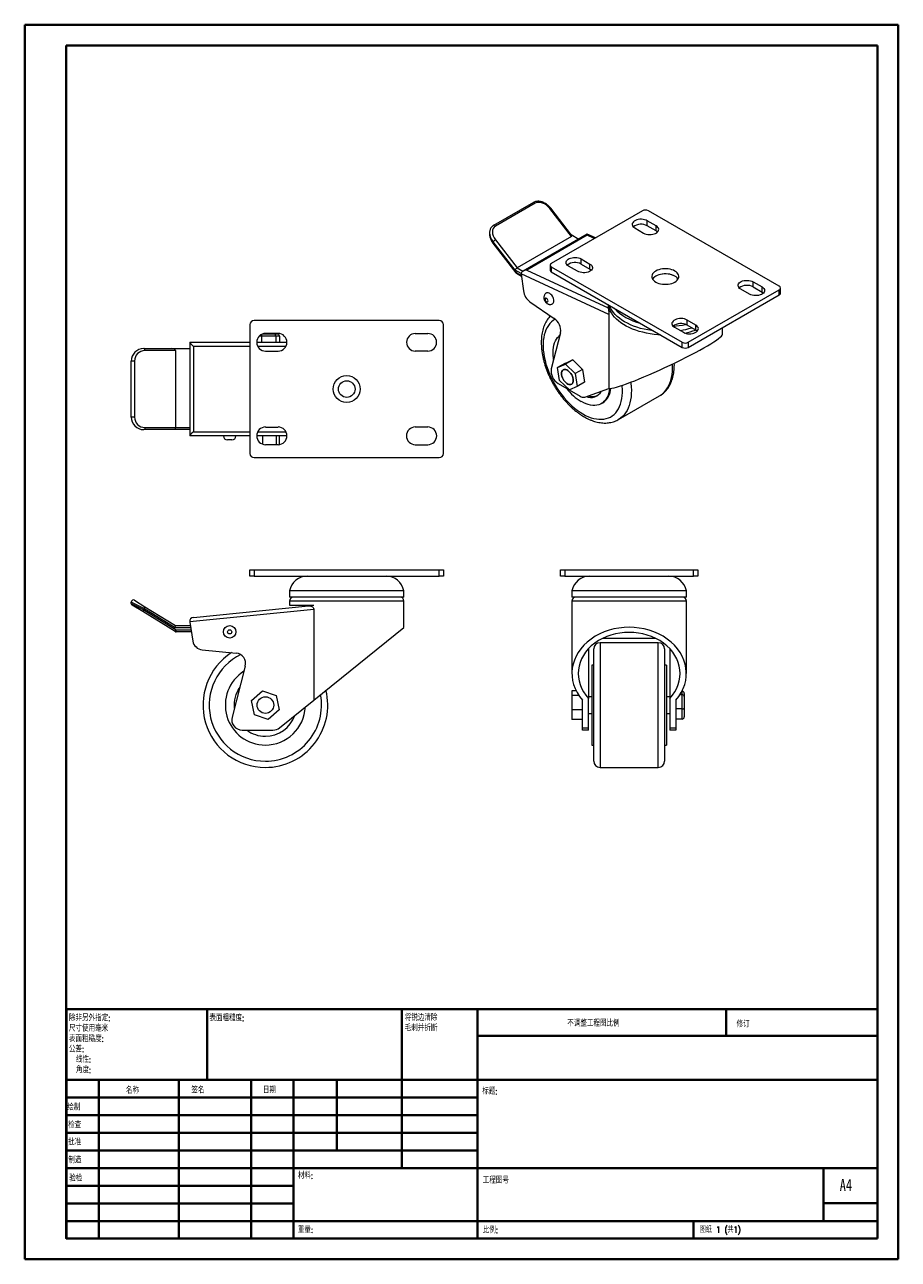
# Model space of a CAD drawing. Header units: millimetres. Extents: x 0 to 210, y 0 to 297.
import ezdxf

# ---------------------------------------------------------------- set-up
doc = ezdxf.new("R2010")
doc.units = ezdxf.units.MM
doc.styles.add('SLDTEXTSTYLE0', font='TXT', dxfattribs={"width": 0.75, "bigfont": 'bigfont'})
doc.styles.add('SLDTEXTSTYLE1', font='TXT', dxfattribs={"width": 0.75})
doc.styles.add('SLDTEXTSTYLE2', font='TXT', dxfattribs={"width": 0.694444, "bigfont": 'bigfont'})

# ---------------------------------------------------------------- blocks, each defined once
blk = doc.blocks.new('SW_NOTE_0')
at = {"color": 0, "linetype": 'Continuous', "lineweight": 0, "char_height": 1.5, "attachment_point": 1, "style": 'SLDTEXTSTYLE0'}
for s, insert in [('\\M+18FAB锐边\\M+190B4\\M+18F9C', (0, 1.93)), ('\\M+196D1\\M+18E68\\M+19BF3\\M+190DC\\M+19266', (0, -0.57))]:
    blk.add_mtext(s, dxfattribs=dict(at, insert=insert))
blk = doc.blocks.new('SW_NOTE_1')
at = {"color": 0, "linetype": 'Continuous', "lineweight": 0, "char_height": 1.5, "attachment_point": 1, "style": 'SLDTEXTSTYLE0'}
for s, insert in [('\\M+18F9C\\M+194F1另\\M+18A4F\\M+18E77\\M+192E8:', (0, 1.93)), ('\\M+18EDA\\M+190A1\\M+18E67\\M+19770\\M+19F7C\\M+195C4', (0, -0.57)), ('\\M+1955C\\M+196CA\\M+19165糙\\M+19378:', (0, -3.07)), ('\\M+18CF6\\M+18DB7:', (0, -5.57)), ('线\\M+190AB:', (1.69, -8.07)), ('\\M+18A70\\M+19378:', (1.69, -10.57))]:
    blk.add_mtext(s, dxfattribs=dict(at, insert=insert))

msp = doc.modelspace()

# ---------------------------------------------------------------- linework, layer by layer
at = {"color": 7, "linetype": 'Continuous', "lineweight": 40}
for p, q in [((0.08, 0.21), (0.08, 297.21)), ((0.08, 297.21), (210.08, 297.21)), ((210.08, 0.21), (210.08, 297.21)), ((210.08, 292.21), (210.08, 297.21)), ((10.08, 292.21), (205.08, 292.21)), ((10.08, 5.21), (10.08, 292.21)), ((205.08, 5.21), (205.08, 292.21)), ((10.11, 60.37), (205.08, 60.37)), ((10.11, 60.37), (10.11, 5.12)), ((43.91, 43.37), (43.91, 60.37)), ((90.71, 60.37), (90.71, 22.12)), ((108.91, 60.37), (108.91, 5.12)), ((168.68, 54.09), (168.68, 60.46)), ((205.08, 54), (108.91, 54)), ((205.08, 43.37), (10.11, 43.37)), ((17.91, 43.37), (17.91, 5.12)), ((37.1, 43.37), (37.1, 5.12)), ((54.51, 43.37), (54.51, 5.12)), ((64.71, 5.12), (64.71, 43.37)), ((75.11, 26.37), (75.11, 43.37)), ((108.91, 39.12), (10.11, 39.12)), ((108.91, 34.87), (10.11, 34.87)), ((108.91, 30.62), (10.11, 30.62)), ((108.91, 26.37), (10.11, 26.37)), ((64.71, 22.12), (10.11, 22.12)), ((64.71, 22.12), (205.08, 22.12)), ((192.08, 9.46), (192.08, 22.21)), ((64.71, 17.87), (10.11, 17.87)), ((64.71, 13.62), (10.11, 13.62)), ((205.08, 13.71), (192.08, 13.71)), ((10.11, 9.37), (205.08, 9.37)), ((160.88, 5.21), (160.88, 9.46)), ((10.08, 5.21), (205.08, 5.21)), ((205.08, 5.21), (180.99, 5.21)), ((0.08, 0.21), (210.08, 0.21))]:
    msp.add_line(p, q, dxfattribs=at)
at = {"color": 7, "linetype": 'Continuous', "lineweight": 15}
for p, q in [((122.35, 254.45), (112.8, 248.93)), ((122.78, 254.25), (113.24, 248.74)), ((131.53, 246.27), (126.32, 252.99)), ((131.54, 246.59), (126.53, 253.06)), ((148.6, 252.45), (126.67, 239.79)), ((151.87, 248.82), (149.74, 250.05)), ((149.74, 248.82), (149.74, 250.05)), ((181.48, 234.28), (150.01, 252.45)), ((111.82, 247.11), (111.82, 246.85)), ((135.29, 246.82), (119.9, 237.94)), ((135.27, 246.55), (120.77, 238.18)), ((131.43, 246.73), (133.28, 245.66)), ((137.27, 245.91), (135.29, 246.82)), ((146.74, 248.31), (148.86, 247.09)), ((151.87, 247.6), (149.74, 248.82)), ((151.87, 247.6), (151.87, 248.82)), ((112.65, 244.63), (118.16, 237.53)), ((112.7, 245), (112.7, 244.73)), ((118, 238.16), (112.7, 245)), ((112.7, 244.73), (118.2, 237.64)), ((113.24, 245.44), (118.45, 238.72)), ((131.53, 246.27), (118.45, 238.72)), ((133.83, 240.86), (135.96, 239.64)), ((133.83, 239.64), (133.83, 240.86)), ((120.77, 238.18), (140.35, 229.14)), ((126.38, 239.38), (126.38, 238.16)), ((126.67, 238.98), (158.14, 220.81)), ((126.67, 238.98), (126.67, 237.75)), ((126.67, 237.75), (158.14, 219.59)), ((132.95, 237.9), (130.83, 239.13)), ((133.83, 239.64), (135.96, 238.41)), ((135.96, 238.41), (135.96, 239.64)), ((118.3, 237.41), (119.5, 236.71)), ((140.53, 227.5), (119.43, 237.25)), ((119.44, 237.19), (119.97, 233.16)), ((175.2, 235.35), (177.32, 234.13)), ((175.2, 234.13), (175.2, 235.35)), ((159.56, 220.81), (181.48, 233.47)), ((159.56, 219.59), (181.48, 232.24)), ((174.32, 232.39), (172.19, 233.62)), ((175.2, 234.13), (177.32, 232.9)), ((177.32, 232.9), (177.32, 234.13)), ((181.48, 232.24), (181.48, 233.47)), ((181.77, 232.65), (181.77, 233.87)), ((121.54, 230.56), (127.35, 226.54)), ((140.33, 229.87), (140.33, 229.69)), ((99.73, 226.06), (55.23, 226.06)), ((140.53, 227.5), (140.53, 209.72)), ((161.41, 224.94), (159.29, 226.17)), ((159.29, 224.94), (159.29, 226.17)), ((54.23, 225.06), (54.23, 194.06)), ((57.26, 222.81), (60, 222.81)), ((60.98, 222.93), (57.98, 222.93)), ((60, 222.81), (60.75, 222.81)), ((93.98, 222.93), (96.98, 222.93)), ((100.73, 194.06), (100.73, 225.06)), ((128.88, 223.11), (126.62, 214.41)), ((156.28, 224.43), (158.41, 223.21)), ((161.41, 223.72), (159.29, 224.94)), ((161.41, 223.72), (161.41, 224.94)), ((167.83, 222.71), (167.83, 224.36)), ((39.74, 220.81), (54.23, 220.81)), ((39.74, 220.8), (39.74, 198.31)), ((40.64, 219.81), (40.64, 199.31)), ((55.86, 220.81), (63.11, 220.81)), ((60.41, 222.31), (57.02, 222.31)), ((57.02, 222.31), (57.02, 220.81)), ((60.41, 222.31), (60.41, 220.81)), ((61.31, 222.31), (60.41, 222.31)), ((61.31, 222.31), (61.31, 220.81)), ((158.14, 219.59), (158.14, 220.81)), ((159.56, 220.81), (159.56, 219.59)), ((28.71, 219.31), (35.4, 219.31)), ((36.35, 218.81), (28.98, 218.81)), ((35.4, 219.31), (39.74, 219.31)), ((36.35, 218.81), (36.35, 200.31)), ((57.98, 218.68), (60.98, 218.68)), ((96.98, 218.68), (93.98, 218.68)), ((26.48, 216.31), (25.71, 216.31)), ((25.71, 202.81), (25.71, 216.31)), ((26.48, 216.31), (26.48, 202.81)), ((129.95, 215.75), (128.18, 214.73)), ((128.18, 214.73), (130.04, 215.54)), ((128.67, 211.65), (128.18, 214.73)), ((131.81, 216.56), (130.04, 215.54)), ((130.04, 215.54), (132.39, 213.27)), ((134.16, 214.29), (132.39, 213.27)), ((131.01, 209.38), (128.67, 211.65)), ((132.39, 213.27), (132.87, 210.19)), ((134.64, 211.21), (132.87, 210.19)), ((128.33, 210.87), (133.59, 207.83)), ((132.87, 210.19), (131.01, 209.38)), ((134.7, 207.65), (140.53, 209.72)), ((142.8, 202.22), (152.7, 207.94)), ((138.7, 206.07), (139.05, 206.27)), ((26.48, 202.81), (25.71, 202.81)), ((36.21, 199.81), (28.71, 199.81)), ((28.98, 200.31), (36.35, 200.31)), ((39.74, 199.81), (36.21, 199.81)), ((57.98, 200.43), (60.98, 200.43)), ((96.98, 200.43), (93.98, 200.43)), ((54.23, 198.31), (39.74, 198.31)), ((49.85, 197.31), (48.85, 197.31)), ((63.11, 198.31), (55.86, 198.31)), ((57.25, 198.31), (57.25, 196.32)), ((60.98, 196.18), (57.98, 196.18)), ((60.56, 198.31), (60.56, 196.18)), ((61.24, 198.31), (61.24, 196.2)), ((93.98, 196.18), (96.98, 196.18)), ((55.23, 193.06), (99.73, 193.06)), ((54.23, 166.04), (55.23, 166.04)), ((54.23, 164.54), (54.23, 166.04)), ((55.23, 164.54), (54.23, 164.54)), ((55.23, 166.04), (99.73, 166.04)), ((55.23, 166.04), (55.23, 164.54)), ((55.23, 164.54), (99.73, 164.54)), ((99.73, 166.04), (100.73, 166.04)), ((99.73, 164.54), (99.73, 166.04)), ((100.73, 164.54), (99.73, 164.54)), ((100.73, 166.04), (100.73, 164.54)), ((128.88, 166.04), (129.88, 166.04)), ((128.88, 164.54), (128.88, 166.04)), ((129.88, 164.54), (128.88, 164.54)), ((129.88, 166.04), (160.88, 166.04)), ((129.88, 166.04), (129.88, 164.54)), ((129.88, 164.54), (160.88, 164.54)), ((160.88, 166.04), (161.88, 166.04)), ((160.88, 164.54), (160.88, 166.04)), ((161.88, 164.54), (160.88, 164.54)), ((161.88, 166.04), (161.88, 164.54)), ((63.73, 161.04), (63.73, 159.54)), ((68.63, 161.04), (63.73, 161.04)), ((91.23, 161.04), (68.63, 161.04)), ((91.23, 159.54), (91.23, 161.04)), ((131.63, 161.04), (131.63, 159.54)), ((159.13, 161.04), (131.63, 161.04)), ((159.13, 159.54), (159.13, 161.04)), ((25.71, 158), (25.71, 158.32)), ((28.71, 156.78), (25.71, 158.32)), ((25.71, 158), (28.71, 156.45)), ((28.45, 156.03), (25.95, 157.57)), ((26.48, 158.75), (28.98, 157.2)), ((40.64, 154.64), (68.32, 157.41)), ((68.63, 159.54), (63.73, 159.54)), ((63.73, 158.54), (63.73, 157.54)), ((68.32, 157.41), (69.58, 157.54)), ((91.23, 159.54), (68.63, 159.54)), ((91.23, 152.24), (91.23, 158.54)), ((159.13, 159.54), (131.63, 159.54)), ((131.63, 158.54), (131.63, 141.14)), ((159.13, 141.14), (159.13, 158.54)), ((28.71, 156.45), (28.45, 156.03)), ((36.23, 151.23), (28.45, 156.03)), ((28.98, 157.2), (28.71, 156.78)), ((28.71, 156.78), (28.71, 156.45)), ((36.21, 152.15), (28.71, 156.78)), ((28.71, 156.45), (36.49, 151.65)), ((28.98, 157.2), (36.35, 152.65)), ((69.58, 156.53), (39.74, 153.55)), ((69.58, 156.53), (69.58, 134.75)), ((36.21, 152.15), (36.35, 152.65)), ((36.23, 151.23), (36.49, 151.65)), ((36.35, 152.65), (39.89, 152.65)), ((36.49, 151.15), (36.49, 151.65)), ((39.75, 153.49), (40.5, 148.93)), ((69.58, 134.75), (91.23, 152.24)), ((40.13, 151.15), (36.49, 151.15)), ((152.38, 148.54), (138.38, 148.54)), ((139.15, 149.65), (151.61, 149.65)), ((42.72, 146.85), (50.93, 146.04)), ((135.63, 147.13), (135.63, 135.15)), ((136.88, 120.04), (136.88, 147.04)), ((153.88, 147.04), (153.88, 120.04)), ((155.13, 147.13), (155.13, 135.15)), ((53.11, 142.92), (49.91, 130.67)), ((136.88, 143.16), (136.38, 143.16)), ((136.38, 143.16), (136.38, 123.92)), ((154.38, 143.16), (153.88, 143.16)), ((154.38, 143.16), (154.38, 123.92)), ((54.62, 134.66), (57.25, 136.97)), ((57.25, 136.97), (60.56, 135.84)), ((131.63, 136.97), (131.63, 135.84)), ((132.64, 136.97), (131.63, 136.97)), ((158.13, 136.92), (158.1, 136.92)), ((158.13, 136.01), (158.13, 136.92)), ((55.3, 131.23), (54.62, 134.66)), ((60.56, 135.84), (61.24, 132.41)), ((61.33, 128.09), (69.58, 134.75)), ((133.29, 135.84), (131.63, 135.84)), ((131.63, 135.84), (131.63, 132.41)), ((134.13, 128.09), (134.13, 134.75)), ((136.38, 135.54), (135.63, 135.54)), ((135.63, 128.09), (135.63, 135.15)), ((155.13, 135.54), (154.38, 135.54)), ((155.13, 135.15), (155.13, 128.09)), ((156.63, 134.75), (156.63, 128.09)), ((158.13, 136.01), (157.58, 136.01)), ((158.13, 132.63), (158.13, 136.01)), ((158.63, 136.36), (158.63, 135.6)), ((158.63, 135.6), (158.63, 132.78)), ((58.61, 130.1), (55.3, 131.23)), ((61.24, 132.41), (58.61, 130.1)), ((134.13, 132.41), (131.63, 132.41)), ((131.63, 132.41), (131.63, 130.1)), ((135.63, 131.54), (136.38, 131.54)), ((154.38, 131.54), (155.13, 131.54)), ((158.13, 132.63), (156.63, 132.63)), ((158.13, 130.16), (158.13, 132.63)), ((158.63, 132.78), (158.63, 130.71)), ((134.13, 130.1), (131.63, 130.1)), ((134.13, 128.09), (135.63, 128.09)), ((134.13, 127.54), (134.13, 128.09)), ((135.63, 127.54), (135.63, 128.09)), ((155.13, 128.09), (156.63, 128.09)), ((155.13, 128.09), (155.13, 127.54)), ((158.13, 130.16), (156.63, 130.16)), ((156.63, 128.09), (156.63, 127.54)), ((52.33, 127.54), (59.76, 127.54)), ((135.63, 127.54), (134.13, 127.54)), ((156.63, 127.54), (155.13, 127.54)), ((136.38, 123.92), (136.88, 123.92)), ((153.88, 123.92), (154.38, 123.92)), ((138.38, 118.54), (152.38, 118.54))]:
    msp.add_line(p, q, dxfattribs=at)
at = {"color": 8, "linetype": 'Continuous', "lineweight": 15}
for p, q in [((137, 245.75), (135.27, 246.55)), ((119.43, 237.33), (118, 238.16)), ((118.2, 237.64), (119.48, 236.9)), ((118.45, 238.72), (119.85, 237.91)), ((54.23, 219.81), (40.64, 219.81)), ((62.86, 219.81), (56.11, 219.81)), ((57.02, 222.31), (56.48, 222.31)), ((36.35, 200.31), (39.74, 200.31)), ((40.64, 199.31), (54.23, 199.31)), ((56.11, 199.31), (62.86, 199.31)), ((91.23, 158.54), (63.73, 158.54)), ((159.13, 158.54), (131.63, 158.54)), ((39.97, 152.15), (36.21, 152.15)), ((36.49, 151.65), (40.05, 151.65)), ((138.38, 148.54), (138.38, 118.54)), ((152.38, 118.54), (152.38, 148.54))]:
    msp.add_line(p, q, dxfattribs=at)
at = {"color": 144, "linetype": 'Continuous', "lineweight": 0}
for p, q in [((129.95, 215.75), (131.81, 216.56)), ((131.81, 216.56), (134.16, 214.29)), ((134.16, 214.29), (134.64, 211.21)), ((63.73, 157.54), (69.58, 157.54))]:
    msp.add_line(p, q, dxfattribs=at)
at = {"color": 8, "linetype": 'Continuous', "lineweight": 15, "flags": 128}
for points in [[(122.78, 254.25), (122.7, 254.35), (122.6, 254.42), (122.51, 254.46), (122.42, 254.47), (122.35, 254.45), (122.35, 254.45)], [(126.32, 252.99), (126.38, 253.03), (126.44, 253.05), (126.48, 253.07), (126.51, 253.07), (126.53, 253.06)], [(113.24, 248.74), (113.15, 248.84), (113.06, 248.91), (112.96, 248.95), (112.88, 248.96), (112.8, 248.94), (112.8, 248.93)], [(112.7, 244.73), (112.67, 244.69), (112.65, 244.66), (112.65, 244.63), (112.65, 244.63)], [(118.16, 237.53), (118.15, 237.54), (118.15, 237.56), (118.17, 237.59), (118.2, 237.64)], [(152.93, 222.59), (152.3, 222.63), (151.36, 222.72), (150.44, 222.85), (149.53, 223.01), (148.65, 223.21), (147.79, 223.44), (146.96, 223.71), (146.17, 224.01), (145.41, 224.34), (144.69, 224.7), (144.02, 225.09), (143.4, 225.5), (142.83, 225.94), (142.31, 226.4), (141.85, 226.88), (141.44, 227.37), (141.1, 227.88), (140.81, 228.41), (140.6, 228.94), (140.44, 229.48), (140.37, 229.84)], [(127.59, 226.35), (127.15, 226.07), (126.72, 225.73), (126.33, 225.34), (125.97, 224.89), (125.66, 224.39), (125.39, 223.84), (125.16, 223.25), (124.98, 222.62), (124.84, 221.94), (124.75, 221.24), (124.7, 220.49), (124.7, 219.73), (124.75, 218.93), (124.84, 218.12), (124.98, 217.28), (125.16, 216.44), (125.39, 215.58), (125.66, 214.72), (125.97, 213.86), (126.33, 213.01), (126.72, 212.16), (127.15, 211.32), (127.61, 210.5), (128.1, 209.7), (128.63, 208.92), (129.18, 208.17), (129.76, 207.46), (130.36, 206.77), (130.97, 206.13), (131.61, 205.53), (132.25, 204.97), (132.91, 204.45), (133.57, 203.99), (134.24, 203.58)], [(152.7, 207.94), (153, 208.13), (153.46, 208.48), (153.88, 208.88), (154.27, 209.34), (154.61, 209.85), (154.91, 210.4), (155.17, 211), (155.39, 211.65), (155.56, 212.34), (155.69, 213.06), (155.77, 213.82), (155.8, 214.61), (155.79, 215.42), (155.79, 215.58)], [(145.76, 211.2), (145.79, 210.98), (145.87, 210.12), (145.91, 209.3), (145.89, 208.49), (145.84, 207.72), (145.73, 206.98), (145.58, 206.27), (145.39, 205.61), (145.15, 204.98), (144.87, 204.4), (144.54, 203.87), (144.18, 203.39), (143.78, 202.96), (143.34, 202.58), (142.86, 202.26), (142.67, 202.15)], [(134.24, 203.58), (134.91, 203.22), (135.57, 202.92), (136.22, 202.67), (136.87, 202.49), (137.5, 202.36), (138.12, 202.29), (138.72, 202.28), (139.3, 202.33), (139.85, 202.45), (140.38, 202.62), (140.87, 202.84), (141.33, 203.13), (141.76, 203.47), (142.15, 203.87), (142.51, 204.32), (142.82, 204.82), (143.09, 205.36), (143.32, 205.96), (143.5, 206.59), (143.64, 207.26), (143.73, 207.97), (143.78, 208.71), (143.78, 209.48), (143.73, 210.27), (143.72, 210.46)]]:
    msp.add_lwpolyline(points, dxfattribs=at)
at = {"color": 7, "linetype": 'Continuous', "lineweight": 15, "flags": 128}
for points in [[(149.74, 250.05), (149.44, 250.19), (149.1, 250.3), (148.73, 250.38), (148.34, 250.41), (147.95, 250.4), (147.57, 250.34), (147.21, 250.25), (146.88, 250.12), (146.61, 249.96), (146.39, 249.78), (146.23, 249.57), (146.14, 249.35), (146.12, 249.12), (146.17, 248.9), (146.3, 248.69), (146.49, 248.49), (146.74, 248.31)], [(148.86, 247.09), (149.16, 246.94), (149.5, 246.83), (149.88, 246.76), (150.26, 246.73), (150.66, 246.74), (151.04, 246.79), (151.4, 246.88), (151.72, 247.01), (152, 247.17), (152.22, 247.36), (152.38, 247.57), (152.47, 247.79), (152.49, 248.01), (152.43, 248.24), (152.31, 248.45), (152.12, 248.65), (151.87, 248.82)], [(152.2, 247.34), (152.12, 247.42), (151.87, 247.6)], [(130.83, 239.13), (130.58, 239.3), (130.39, 239.5), (130.26, 239.72), (130.21, 239.94), (130.23, 240.17), (130.32, 240.39), (130.48, 240.59), (130.7, 240.78), (130.97, 240.94), (131.3, 241.07), (131.66, 241.16), (132.04, 241.21), (132.43, 241.22), (132.82, 241.19), (133.19, 241.12), (133.53, 241.01), (133.83, 240.86)], [(135.96, 239.64), (136.21, 239.47), (136.4, 239.27), (136.52, 239.05), (136.58, 238.83), (136.56, 238.6), (136.47, 238.38), (136.31, 238.17), (136.09, 237.99), (135.81, 237.83), (135.49, 237.7), (135.13, 237.61), (134.75, 237.56), (134.35, 237.55), (133.97, 237.58), (133.59, 237.65), (133.25, 237.76), (132.95, 237.9)], [(135.96, 238.41), (136.21, 238.24), (136.29, 238.16)], [(151.78, 235.3), (152.13, 235.13), (152.52, 234.98), (152.94, 234.87), (153.38, 234.8), (153.84, 234.76), (154.31, 234.76), (154.77, 234.8), (155.21, 234.87), (155.63, 234.98), (156.02, 235.13), (156.37, 235.3), (156.68, 235.5), (156.93, 235.73), (157.12, 235.97), (157.25, 236.23), (157.32, 236.49), (157.32, 236.76), (157.25, 237.03), (157.12, 237.28), (156.93, 237.53), (156.68, 237.75), (156.37, 237.96), (156.02, 238.13), (155.63, 238.28), (155.21, 238.39), (154.77, 238.46), (154.31, 238.5), (153.84, 238.5), (153.38, 238.46), (152.94, 238.39), (152.52, 238.28), (152.13, 238.13), (151.78, 237.96), (151.47, 237.75), (151.22, 237.53), (151.03, 237.28), (150.9, 237.03), (150.83, 236.76), (150.83, 236.49), (150.9, 236.23), (151.03, 235.97), (151.22, 235.73), (151.47, 235.5), (151.78, 235.3)], [(157.15, 236.02), (157.12, 236.06), (156.93, 236.3), (156.68, 236.53), (156.37, 236.73), (156.02, 236.91), (155.63, 237.05), (155.21, 237.16), (154.77, 237.24), (154.31, 237.28), (153.84, 237.28), (153.38, 237.24), (152.94, 237.16), (152.52, 237.05), (152.13, 236.91), (151.78, 236.73), (151.47, 236.53), (151.22, 236.3), (151.03, 236.06), (151, 236.02)], [(172.19, 233.62), (171.94, 233.79), (171.75, 233.99), (171.63, 234.2), (171.57, 234.43), (171.59, 234.66), (171.68, 234.88), (171.84, 235.08), (172.06, 235.27), (172.34, 235.43), (172.66, 235.56), (173.02, 235.65), (173.4, 235.7), (173.8, 235.71), (174.18, 235.68), (174.56, 235.61), (174.9, 235.5), (175.2, 235.35)], [(177.32, 234.13), (177.57, 233.95), (177.76, 233.76), (177.89, 233.54), (177.94, 233.32), (177.92, 233.09), (177.83, 232.87), (177.68, 232.66), (177.45, 232.48), (177.18, 232.32), (176.85, 232.19), (176.49, 232.1), (176.11, 232.05), (175.72, 232.04), (175.33, 232.07), (174.96, 232.14), (174.62, 232.25), (174.32, 232.39)], [(177.32, 232.9), (177.57, 232.73), (177.66, 232.65)], [(125.88, 230.76), (125.85, 230.92), (125.78, 231.08), (125.68, 231.23), (125.55, 231.35), (125.43, 231.41), (125.31, 231.41), (125.22, 231.35), (125.17, 231.23), (125.17, 231.08), (125.22, 230.92), (125.31, 230.76), (125.43, 230.62), (125.55, 230.53), (125.68, 230.5), (125.78, 230.53), (125.85, 230.62), (125.88, 230.76)], [(151.27, 223.55), (150.77, 223.62), (149.86, 223.77), (148.97, 223.95), (148.1, 224.17), (147.26, 224.43), (146.45, 224.71), (145.68, 225.03), (144.95, 225.38), (144.26, 225.76), (143.62, 226.17), (143.03, 226.59), (142.49, 227.05), (142.01, 227.52), (141.58, 228.01), (141.22, 228.51), (140.91, 229.03), (140.67, 229.56), (140.61, 229.7)], [(159.29, 226.17), (158.99, 226.31), (158.65, 226.42), (158.27, 226.5), (157.89, 226.53), (157.49, 226.52), (157.11, 226.46), (156.75, 226.37), (156.43, 226.24), (156.15, 226.08), (155.93, 225.9), (155.77, 225.69), (155.68, 225.47), (155.66, 225.24), (155.72, 225.02), (155.84, 224.81), (156.03, 224.61), (156.28, 224.43)], [(158.41, 223.21), (158.71, 223.06), (159.05, 222.95), (159.42, 222.88), (159.81, 222.85), (160.2, 222.86), (160.58, 222.91), (160.94, 223), (161.27, 223.13), (161.54, 223.29), (161.77, 223.48), (161.92, 223.69), (162.01, 223.91), (162.03, 224.13), (161.98, 224.36), (161.85, 224.57), (161.66, 224.77), (161.41, 224.94)], [(161.75, 223.46), (161.66, 223.54), (161.41, 223.72)], [(127.22, 216.69), (127.18, 216.98), (127.11, 217.66), (127.08, 218.33), (127.11, 218.96), (127.18, 219.57), (127.29, 220.13), (127.45, 220.66), (127.66, 221.15), (127.9, 221.59), (128.19, 221.98), (128.52, 222.32), (128.73, 222.5)], [(28.98, 218.81), (28.97, 218.91), (28.96, 219), (28.93, 219.09), (28.9, 219.16), (28.86, 219.23), (28.81, 219.27), (28.76, 219.3), (28.71, 219.31)], [(131.94, 211.64), (131.92, 211.96), (131.85, 212.29), (131.73, 212.63), (131.57, 212.96), (131.38, 213.27), (131.16, 213.56), (130.91, 213.81), (130.66, 214.01), (130.4, 214.16), (130.14, 214.25), (129.9, 214.29), (129.67, 214.25), (129.48, 214.16), (129.32, 214.01), (129.21, 213.81), (129.14, 213.56), (129.11, 213.28), (129.14, 212.96), (129.21, 212.63), (129.32, 212.29), (129.48, 211.96), (129.67, 211.65), (129.9, 211.36), (130.14, 211.11), (130.4, 210.91), (130.66, 210.76), (130.91, 210.67), (131.16, 210.63), (131.38, 210.66), (131.57, 210.76), (131.73, 210.91), (131.85, 211.11), (131.92, 211.36), (131.94, 211.64)], [(140.65, 209.71), (140.6, 209.23), (140.48, 208.66), (140.32, 208.13), (140.12, 207.65), (139.87, 207.21), (139.58, 206.81), (139.25, 206.47), (138.89, 206.19), (138.49, 205.96), (138.06, 205.79), (137.61, 205.67), (137.12, 205.62), (136.62, 205.63), (136.09, 205.69), (135.56, 205.82), (135.01, 206), (134.45, 206.25), (133.89, 206.54)], [(28.98, 200.31), (28.97, 200.21), (28.96, 200.12), (28.93, 200.03), (28.9, 199.96), (28.86, 199.89), (28.81, 199.85), (28.76, 199.82), (28.71, 199.81)]]:
    msp.add_lwpolyline(points, dxfattribs=at)
at = {"color": 144, "linetype": 'Continuous', "lineweight": 0, "flags": 128}
for points in [[(157.15, 236.02), (157.1, 236.08), (156.91, 236.33), (156.65, 236.55), (156.34, 236.75), (155.99, 236.92), (155.59, 237.06), (155.17, 237.17), (154.72, 237.24), (154.26, 237.28), (153.8, 237.27), (153.34, 237.23), (152.9, 237.15), (152.48, 237.04), (152.09, 236.89), (151.74, 236.71), (151.45, 236.51), (151.2, 236.28), (151.01, 236.03), (151, 236.02)], [(127.29, 230.76), (127.27, 231.02), (127.2, 231.31), (127.09, 231.59), (126.94, 231.87), (126.76, 232.12), (126.56, 232.34), (126.34, 232.52), (126.12, 232.65), (125.9, 232.72), (125.7, 232.73), (125.52, 232.69), (125.46, 232.66)], [(129.11, 213.28), (129.14, 213.56), (129.21, 213.81), (129.32, 214.01), (129.48, 214.16), (129.67, 214.25), (129.9, 214.29), (130.14, 214.25), (130.4, 214.16), (130.66, 214.01), (130.91, 213.81), (131.16, 213.56), (131.38, 213.27), (131.57, 212.96), (131.73, 212.63), (131.85, 212.29), (131.92, 211.96), (131.94, 211.64), (131.92, 211.36), (131.85, 211.11), (131.73, 210.91), (131.57, 210.76), (131.38, 210.66), (131.16, 210.63), (130.91, 210.67), (130.66, 210.76), (130.4, 210.91), (130.14, 211.11), (129.9, 211.36), (129.67, 211.65), (129.48, 211.96), (129.32, 212.29), (129.21, 212.63), (129.14, 212.96), (129.11, 213.28)]]:
    msp.add_lwpolyline(points, dxfattribs=at)
at = {"color": 7, "linetype": 'Continuous', "lineweight": 15}
for centre, radius in [((77.48, 209.56), 3.25), ((77.48, 209.56), 2), ((49.35, 151.15), 0.5), ((57.93, 133.54), 2)]:
    msp.add_circle(centre, radius, dxfattribs=at)
at = {"color": 144, "linetype": 'Continuous', "lineweight": 0}
for centre, radius in [((49.35, 151.15), 1.5), ((57.93, 133.54), 2)]:
    msp.add_circle(centre, radius, dxfattribs=at)
at = {"color": 7, "linetype": 'Continuous', "lineweight": 15}
for centre, radius, start, end in [((149.3, 251.08), 1.54, 62.6097, 117.3903), ((148.27, 246.16), 3.05, 60.9601, 127.7626), ((114.3, 243.6), 2.13, 120.0647, 138.9332), ((126.88, 238.21), 0.503, 185.6948, 245.6253), ((126.83, 239.38), 0.437, 110.7834, 249.2166), ((132.36, 236.98), 3.05, 60.9601, 127.7626), ((118.55, 237.84), 0.5, 217.7918, 240.0027), ((120.56, 237.34), 1.13, 184.7339, 187.5168), ((123.9, 233.76), 3.98, 188.5915, 233.541), ((173.72, 231.47), 3.05, 60.9601, 127.7626), ((181.32, 233.87), 0.437, 290.7834, 69.2166), ((181.27, 232.7), 0.503, 294.3747, 354.3052), ((150.98, 237.8), 12.73, 223.3056, 256.6998), ((55.23, 225.06), 1, 90, 180), ((99.73, 225.06), 1, 0, 90), ((125.31, 223.57), 3.61, 352.68, 55.5329), ((57.98, 220.81), 2.13, 90, 270), ((60.98, 220.81), 2.13, 270, 90), ((93.98, 220.81), 2.12, 90, 270), ((96.98, 220.81), 2.12, 270, 90), ((157.81, 222.29), 3.04, 60.9275, 128.0172), ((154.2, 246.98), 22.37, 274.4562, 282.1645), ((154.51, 244.08), 20.66, 278.6884, 286.6496), ((158.85, 222.18), 1.54, 242.6097, 297.3903), ((28.71, 216.31), 3, 90, 180), ((28.98, 216.31), 2.5, 90, 180), ((158.85, 220.95), 1.54, 242.6097, 297.3903), ((130.23, 213.97), 3.63, 172.9771, 238.5483), ((140.58, 217.53), 12.87, 217.5726, 238.6329), ((136.15, 210.42), 2.89, 246.9828, 332.1501), ((136.54, 211.02), 3.27, 251.3526, 292.8329), ((136.62, 209.91), 4.37, 303.7626, 357.6176), ((134.35, 208.96), 1.36, 235.8437, 284.9516), ((28.71, 202.81), 3, 180, 270), ((28.98, 202.81), 2.5, 180, 270), ((57.98, 198.31), 2.13, 90, 270), ((60.98, 198.31), 2.13, 270, 90), ((93.98, 198.31), 2.13, 90, 270), ((96.98, 198.31), 2.13, 270, 90), ((48.85, 198.31), 1, 180, 270), ((49.85, 198.31), 1, 270, 0), ((55.23, 194.06), 1, 180, 270), ((99.73, 194.06), 1, 270, 0), ((68.02, 160.16), 4.38, 90, 168.4403), ((86.94, 160.16), 4.38, 11.5597, 90), ((135.92, 160.16), 4.38, 90, 168.4403), ((154.84, 160.16), 4.38, 11.5597, 90), ((26.21, 158.32), 0.5, 58.3328, 180), ((26.21, 158), 0.5, 180, 238.3328), ((64.73, 158.54), 1, 90, 180), ((90.23, 158.54), 1, 0, 90), ((132.63, 158.54), 1, 90, 180), ((158.13, 158.54), 1, 0, 90), ((40.74, 153.65), 1, 95.7106, 185.7106), ((40.74, 153.65), 1, 185.7106, 189.3409), ((36.49, 151.65), 0.5, 238.3328, 270), ((42.97, 149.34), 2.5, 189.3409, 264.3516), ((138.38, 147.04), 1.5, 90, 180), ((152.38, 147.04), 1.5, 0, 90), ((57.93, 133.54), 15, 122.7883, 270), ((50.69, 143.55), 2.5, 345.3754, 84.3516), ((57.93, 133.54), 9.62, 122.3666, 270), ((57.93, 133.54), 7.5, 145.0991, 185.6518), ((57.93, 133.54), 15, 270, 13.7849), ((57.93, 133.54), 9.62, 270, 357.4419), ((57.93, 133.54), 7.5, 270, 340.742), ((52.33, 130.04), 2.5, 165.3754, 270), ((59.76, 130.04), 2.5, 270, 308.9281), ((57.93, 133.54), 7.5, 233.1301, 270), ((138.38, 120.04), 1.5, 180, 270), ((152.38, 120.04), 1.5, 270, 0)]:
    msp.add_arc(centre, radius, start, end, dxfattribs=at)
at = {"color": 8, "linetype": 'Continuous', "lineweight": 15}
for centre, radius, start, end in [((118.44, 237.61), 0.246, 173.7012, 234.9867), ((154.79, 242.18), 19.55, 281.7461, 289.5769), ((57.93, 133.54), 13.5, 116.0104, 270), ((57.93, 133.54), 13.5, 270, 10.7579)]:
    msp.add_arc(centre, radius, start, end, dxfattribs=at)
at = {"color": 144, "linetype": 'Continuous', "lineweight": 0}
for centre, radius, start, end in [((126.55, 230.68), 0.747, 305.5167, 5.9689), ((145.01, 229.69), 4.69, 180.0715, 196.9986)]:
    msp.add_arc(centre, radius, start, end, dxfattribs=at)
at = {"color": 7, "linetype": 'Continuous', "lineweight": 15}
for centre, major_axis, ratio, start_param, end_param in [((124.55, 251.97), (2.06, -2.06), 0.688773, 1.387322, 2.958118), ((114.82, 246.22), (2.62, -2.05), 0.70953, 3.588915, 3.637827), ((114.82, 245.96), (2.62, -2.05), 0.70953, 3.64782, 3.660229), ((115, 246.46), (2.06, -2.06), 0.688773, 2.958118, 4.528915), ((130.86, 246.66), (0.75, -0.307), 0.418955, 5.969583, 6.911914), ((135.34, 245.7), (-0.05, 1.12), 0.043045, 6.260883, 6.991136), ((118.35, 238.36), (0.334, 0.383), 0.400778, 0.863824, 2.43462), ((120.84, 237.33), (1.41, 0.06), 0.605381, 1.593098, 3.163895), ((154.08, 230.33), (13.74, 1.08), 0.517192, 3.1566, 3.273625), ((60, 222.31), (0, 0.5), 0.816497, 4.712389, 6.283185), ((60.75, 222.31), (0.558, 0), 0.896575, 0, 1.570796), ((40.74, 219.81), (0.999, -0.999), 0.049876, 3.091758, 4.662555), ((57.17, 222.31), (0, 0.5), 0.298858, 0.52455, 1.570796), ((154.08, 216.3), (13.74, 6.47), 0.09095, 3.271615, 6.240364), ((35.4, 218.81), (-0.952, 0), 0.524985, 3.141593, 4.712389), ((36.21, 200.31), (0, 0.5), 0.283605, 3.141593, 4.712389), ((40.74, 199.31), (0.999, 0.999), 0.049876, 1.620631, 3.191427), ((145.38, 141.14), (13.75, 0), 0.807708, 5.670631, 10.037333), ((145.38, 141.14), (12.25, 0), 0.807708, 5.632912, 10.075051), ((158.13, 136.36), (0, 0.558), 0.896575, 4.712389, 6.283185), ((158.13, 135.6), (0.5, 0), 0.816497, 0, 1.570796), ((158.13, 132.78), (0.5, 0), 0.298858, 4.712389, 6.283185), ((158.13, 130.71), (0, 0.558), 0.896575, 3.141593, 4.712389)]:
    msp.add_ellipse(centre, major_axis=major_axis, ratio=ratio, start_param=start_param, end_param=end_param, dxfattribs=at)
at = {"color": 8, "linetype": 'Continuous', "lineweight": 15}
for centre, start_param in [((114.82, 246.22), 3.637827), ((114.82, 245.96), 3.660229)]:
    msp.add_ellipse(centre, major_axis=(2.62, -2.05), ratio=0.70953, start_param=start_param, end_param=4.433218, dxfattribs=at)
at = {"color": 7, "linetype": 'Continuous', "lineweight": 15}
for points, knots in [([(126.53, 253.06), (126.47, 253.13), (126.32, 253.32), (126.04, 253.61), (125.67, 253.92), (125.29, 254.18), (124.88, 254.4), (124.47, 254.57), (124.06, 254.68), (123.66, 254.73), (123.26, 254.73), (122.9, 254.67), (122.59, 254.57), (122.42, 254.48), (122.35, 254.45)], [0, 0, 0, 0, 0.0531444, 0.1502593, 0.2465295, 0.3413426, 0.4342645, 0.5250293, 0.6135309, 0.6997853, 0.7838748, 0.8659043, 0.9460148, 1, 1, 1, 1]), ([(112.8, 248.93), (112.74, 248.9), (112.59, 248.8), (112.37, 248.61), (112.16, 248.35), (112, 248.06), (111.89, 247.74), (111.83, 247.43), (111.82, 247.22), (111.82, 247.14)], [0, 0, 0, 0, 0.093938, 0.249766, 0.405539, 0.562135, 0.721525, 0.88548, 1, 1, 1, 1]), ([(111.82, 246.81), (111.82, 246.79), (111.81, 246.64), (111.85, 246.36), (111.95, 245.96), (112.1, 245.55), (112.3, 245.15), (112.49, 244.84), (112.62, 244.67), (112.65, 244.63)], [0, 0, 0, 0, 0.02497, 0.196225, 0.373627, 0.556453, 0.743567, 0.933597, 1, 1, 1, 1]), ([(125.48, 232.66), (125.45, 232.64), (125.34, 232.58), (125.19, 232.44), (125.04, 232.24), (124.94, 232.02), (124.88, 231.78), (124.87, 231.53), (124.9, 231.27), (124.97, 231.01), (125.09, 230.74), (125.26, 230.49), (125.47, 230.27), (125.7, 230.1), (125.94, 229.99), (126.19, 229.92), (126.44, 229.9), (126.68, 229.94), (126.87, 230), (126.96, 230.06), (126.98, 230.08)], [0, 0, 0, 0, 0.0268856, 0.0849919, 0.1407501, 0.1953834, 0.2501484, 0.3064221, 0.3655386, 0.4281216, 0.4933525, 0.5605524, 0.6307318, 0.6940293, 0.7545068, 0.8127002, 0.8696644, 0.9260875, 0.9823533, 1, 1, 1, 1]), ([(140.35, 229.14), (140.36, 229.06), (140.37, 228.95), (140.4, 228.72), (140.42, 228.59), (140.46, 228.31), (140.48, 228.15), (140.51, 227.9), (140.51, 227.82), (140.53, 227.65), (140.53, 227.57), (140.53, 227.5)], [0, 0, 0, 0, 0.25, 0.25, 0.5, 0.5, 0.75, 0.75, 0.875, 0.875, 1, 1, 1, 1]), ([(126.46, 227.15), (126.45, 227.15), (126.3, 227), (126.04, 226.68), (125.67, 226.18), (125.35, 225.64), (125.06, 225.05), (124.82, 224.42), (124.62, 223.76), (124.46, 223.06), (124.34, 222.33), (124.27, 221.57), (124.25, 220.78), (124.27, 219.98), (124.33, 219.16), (124.44, 218.32), (124.59, 217.47), (124.78, 216.61), (125.01, 215.76), (125.28, 214.89), (125.59, 214.04), (125.93, 213.18), (126.32, 212.34), (126.73, 211.5), (127.18, 210.68), (127.66, 209.88), (128.16, 209.09), (128.7, 208.33), (129.26, 207.6), (129.84, 206.89), (130.44, 206.22), (131.07, 205.58), (131.71, 204.98), (132.36, 204.41), (133.03, 203.89), (133.7, 203.41), (134.21, 203.09), (134.49, 202.93), (134.55, 202.89)], [0, 0, 0, 0, 0.001382, 0.028639, 0.056146, 0.083965, 0.11213, 0.140644, 0.169478, 0.198585, 0.227901, 0.257363, 0.286913, 0.316505, 0.346098, 0.375668, 0.405205, 0.434701, 0.464157, 0.493574, 0.522957, 0.552312, 0.581643, 0.610959, 0.640265, 0.66957, 0.698879, 0.728199, 0.757537, 0.786899, 0.816294, 0.845728, 0.875207, 0.904738, 0.934323, 0.963963, 0.992054, 1, 1, 1, 1]), ([(152.72, 207.95), (152.87, 208.04), (153.18, 208.24), (153.63, 208.59), (154.07, 209), (154.47, 209.46), (154.83, 209.96), (155.15, 210.51), (155.44, 211.09), (155.68, 211.72), (155.88, 212.39), (156.04, 213.08), (156.16, 213.82), (156.23, 214.58), (156.25, 215.24), (156.24, 215.65), (156.24, 215.8)], [0, 0, 0, 0, 0.063538, 0.134726, 0.206068, 0.277838, 0.350263, 0.42351, 0.49767, 0.572746, 0.648668, 0.725305, 0.802494, 0.880068, 0.957875, 1, 1, 1, 1]), ([(134.55, 202.89), (134.67, 202.82), (135.03, 202.62), (135.62, 202.33), (136.32, 202.03), (137.02, 201.79), (137.72, 201.6), (138.4, 201.47), (139.08, 201.4), (139.74, 201.38), (140.38, 201.43), (141, 201.53), (141.6, 201.68), (142.16, 201.9), (142.56, 202.08), (142.76, 202.2), (142.79, 202.22)], [0, 0, 0, 0, 0.0432036, 0.1243947, 0.2056328, 0.2867432, 0.3675725, 0.4479355, 0.5276323, 0.606478, 0.684337, 0.7611542, 0.836971, 0.9119239, 0.9862285, 1, 1, 1, 1]), ([(68.32, 157.41), (68.44, 157.42), (68.57, 157.42), (68.82, 157.37), (68.95, 157.33), (69.2, 157.2), (69.32, 157.11), (69.46, 156.93), (69.5, 156.86), (69.56, 156.7), (69.58, 156.62), (69.58, 156.53)], [0, 0, 0, 0, 0.25, 0.25, 0.5, 0.5, 0.75, 0.75, 0.875, 0.875, 1, 1, 1, 1])]:
    msp.add_open_spline(points, degree=3, knots=knots, dxfattribs=at)

# ---------------------------------------------------------------- block references
at = {"color": 7, "linetype": 'Continuous', "lineweight": 0}
for name, p in [('SW_NOTE_1', (10.7, 57.11)), ('SW_NOTE_0', (91.42, 57.19))]:
    msp.add_blockref(name, p, dxfattribs=at)

# ---------------------------------------------------------------- texts
at = {"color": 7, "linetype": 'Continuous', "lineweight": 0, "attachment_point": 1}
for s, insert, char_height, style in [('\\M+1955C\\M+196CA\\M+19165糙\\M+19378:', (44.48, 59.04), 1.5, 'SLDTEXTSTYLE0'), ('\\M+19573调\\M+190AE\\M+18D48\\M+192F6图\\M+194E4\\M+197E1', (130.49, 57.75), 1.5, 'SLDTEXTSTYLE0'), ('\\M+18F43订', (171.21, 57.55), 1.5, 'SLDTEXTSTYLE0'), ('\\M+196BC\\M+18FCC', (24.43, 41.62), 1.5, 'SLDTEXTSTYLE0'), ('签\\M+196BC', (40.14, 41.68), 1.5, 'SLDTEXTSTYLE0'), ('\\M+193FA\\M+18AFA', (57.33, 41.7), 1.5, 'SLDTEXTSTYLE0'), ('标题:', (110.07, 41.4), 1.5, 'SLDTEXTSTYLE0'), ('绘\\M+190A7', (10.32, 37.55), 1.5, 'SLDTEXTSTYLE0'), ('检查', (10.52, 33.28), 1.5, 'SLDTEXTSTYLE0'), ('\\M+194E1\\M+18F79', (10.51, 29.19), 1.5, 'SLDTEXTSTYLE0'), ('\\M+190A7\\M+191A2', (10.57, 24.85), 1.5, 'SLDTEXTSTYLE0'), ('\\M+18DDE\\M+197BF:', (65.76, 21.11), 1.5, 'SLDTEXTSTYLE0'), ('验检', (10.78, 20.47), 1.5, 'SLDTEXTSTYLE0'), ('\\M+18D48\\M+192F6图\\M+18D86', (110.18, 19.99), 1.5, 'SLDTEXTSTYLE0'), ('A4', (196, 19.52), 2.91, 'SLDTEXTSTYLE1'), ('\\M+18F64\\M+197CA:', (65.73, 8.07), 1.4986, 'SLDTEXTSTYLE0'), ('\\M+194E4\\M+197E1:', (110.18, 8.02), 1.5, 'SLDTEXTSTYLE0'), ('图纸 1 (\\M+18BA41)', (162.36, 8.11), 1.5, 'SLDTEXTSTYLE2')]:
    msp.add_mtext(s, dxfattribs=dict(at, insert=insert, char_height=char_height, style=style))

doc.saveas('drawing.dxf')
